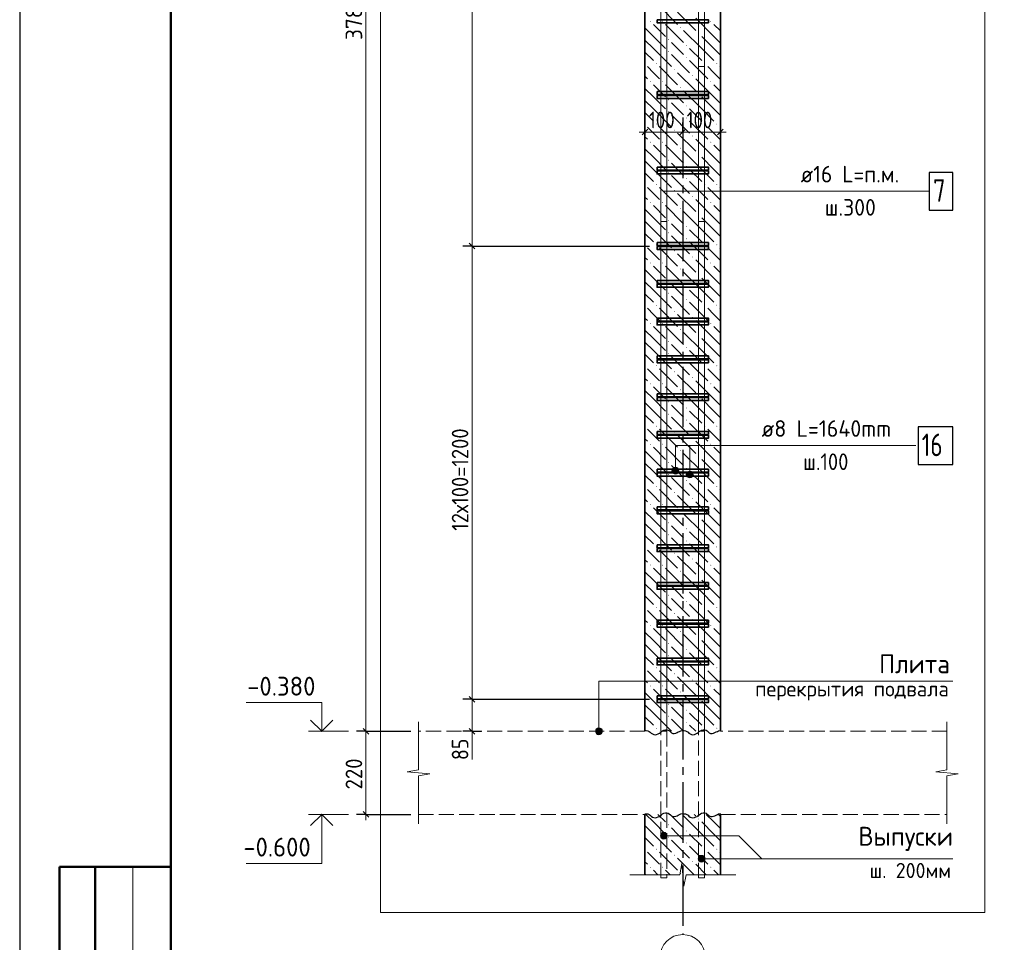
# Model space of a CAD drawing. Header units: millimetres. Extents: x 0 to 59400, y 0 to 42000.
# Tile 4 of 29: x 0 to 13039, y 14502 to 26717. Entities that reach past the tile are written whole.
import ezdxf

# ---------------------------------------------------------------- set-up
doc = ezdxf.new("R2010")
doc.units = ezdxf.units.MM
doc.linetypes.add('______2', pattern=[270, 200, -70])
doc.linetypes.add('______5', pattern=[1100, 800, -100, 100, -100])
for name, color, linetype, lineweight in [('S1 Продольная арматура', 52, 'Continuous', 25), ('Standard', 7, 'Continuous', 25), ('Выпуски арматуры Г-обр.', 52, 'Continuous', 25), ('Выпуски ДОП Г-обр.', 52, 'Continuous', 25), ('ЖБ Перекрытие нижний уровень с отделкой', 7, 'Continuous', 13), ('Позиционная метка диаметр_ шаг', 7, 'Continuous', 13), ('Позиционная метка линия выноска', 7, 'Continuous', 13), ('Примечания', 7, 'Continuous', 13), ('Размерная линия_ общее', 7, 'Continuous', 13), ('Хомут', 52, 'Continuous', 25)]:
    doc.layers.add(name, color=color, linetype=linetype, lineweight=lineweight)
for name, color, linetype, lineweight, true_color in [('ЖБ Пилон', 7, '______2', 13, 0xa0a0a0), ('ЖБ Стена верхний уровень', 7, '______2', 13, 0x656565), ('Оси', 7, '______5', 13, 0x656565)]:
    doc.layers.add(name, color=color, linetype=linetype, lineweight=lineweight, true_color=true_color)
doc.styles.add('ISOCPEUR', font='txt')

msp = doc.modelspace()

# ---------------------------------------------------------------- hatches: boundary and pattern name
at = {"layer": 'ЖБ Пилон', "linetype": 'Continuous', "lineweight": 18, "transparency": 33554687}
for points in [[(8345, 26696), (8352, 26703), (8358, 26696), (8352, 26690)], [(8505, 26696), (8512, 26703), (8518, 26696), (8512, 26690)], [(8745, 26616), (8752, 26623), (8758, 26616), (8752, 26610)], [(9145, 26696), (9152, 26703), (9158, 26696), (9152, 26690)], [(8985, 26536), (8992, 26543), (8998, 26536), (8992, 26530)], [(8585, 26456), (8592, 26463), (8598, 26456), (8592, 26450)], [(8825, 26376), (8832, 26383), (8838, 26376), (8832, 26370)], [(8585, 26296), (8592, 26303), (8598, 26296), (8592, 26290)], [(8825, 26216), (8832, 26223), (8838, 26216), (8832, 26210)], [(8425, 26136), (8432, 26143), (8438, 26136), (8432, 26130)], [(9065, 26136), (9072, 26143), (9078, 26136), (9072, 26130)], [(9225, 26136), (9232, 26143), (9238, 26136), (9232, 26130)], [(8665, 26056), (8672, 26063), (8678, 26056), (8672, 26050)], [(8905, 25976), (8912, 25983), (8918, 25976), (8912, 25970)], [(8345, 25896), (8352, 25903), (8358, 25896), (8352, 25890)], [(8505, 25896), (8512, 25903), (8518, 25896), (8512, 25890)], [(8745, 25816), (8752, 25823), (8758, 25816), (8752, 25810)], [(9145, 25896), (9152, 25903), (9158, 25896), (9152, 25890)], [(8985, 25736), (8992, 25743), (8998, 25736), (8992, 25730)], [(8585, 25656), (8592, 25663), (8598, 25656), (8592, 25650)], [(8825, 25576), (8832, 25583), (8838, 25576), (8832, 25570)], [(8585, 25496), (8592, 25503), (8598, 25496), (8592, 25490)], [(8425, 25336), (8432, 25343), (8438, 25336), (8432, 25330)], [(8825, 25416), (8832, 25423), (8838, 25416), (8832, 25410)], [(9065, 25336), (9072, 25343), (9078, 25336), (9072, 25330)], [(9225, 25336), (9232, 25343), (9238, 25336), (9232, 25330)], [(8665, 25256), (8672, 25263), (8678, 25256), (8672, 25250)], [(8905, 25176), (8912, 25183), (8918, 25176), (8912, 25170)], [(8345, 25096), (8352, 25103), (8358, 25096), (8352, 25090)], [(8505, 25096), (8512, 25103), (8518, 25096), (8512, 25090)], [(9145, 25096), (9152, 25103), (9158, 25096), (9152, 25090)], [(8745, 25016), (8752, 25023), (8758, 25016), (8752, 25010)], [(8985, 24936), (8992, 24943), (8998, 24936), (8992, 24930)], [(8585, 24856), (8592, 24863), (8598, 24856), (8592, 24850)], [(8825, 24776), (8832, 24783), (8838, 24776), (8832, 24770)], [(8585, 24696), (8592, 24703), (8598, 24696), (8592, 24690)], [(8425, 24536), (8432, 24543), (8438, 24536), (8432, 24530)], [(8825, 24616), (8832, 24623), (8838, 24616), (8832, 24610)], [(9065, 24536), (9072, 24543), (9078, 24536), (9072, 24530)], [(9225, 24536), (9232, 24543), (9238, 24536), (9232, 24530)], [(8665, 24456), (8672, 24463), (8678, 24456), (8672, 24450)], [(8345, 24296), (8352, 24303), (8358, 24296), (8352, 24290)], [(8505, 24296), (8512, 24303), (8518, 24296), (8512, 24290)], [(8905, 24376), (8912, 24383), (8918, 24376), (8912, 24370)], [(9145, 24296), (9152, 24303), (9158, 24296), (9152, 24290)], [(8745, 24216), (8752, 24223), (8758, 24216), (8752, 24210)], [(8985, 24136), (8992, 24143), (8998, 24136), (8992, 24130)], [(8585, 24056), (8592, 24063), (8598, 24056), (8592, 24050)], [(8585, 23896), (8592, 23903), (8598, 23896), (8592, 23890)], [(8825, 23976), (8832, 23983), (8838, 23976), (8832, 23970)], [(8425, 23736), (8432, 23743), (8438, 23736), (8432, 23730)], [(8825, 23816), (8832, 23823), (8838, 23816), (8832, 23810)], [(9065, 23736), (9072, 23743), (9078, 23736), (9072, 23730)], [(9225, 23736), (9232, 23743), (9238, 23736), (9232, 23730)], [(8665, 23656), (8672, 23663), (8678, 23656), (8672, 23650)], [(8345, 23496), (8352, 23503), (8358, 23496), (8352, 23490)], [(8505, 23496), (8512, 23503), (8518, 23496), (8512, 23490)], [(8905, 23576), (8912, 23583), (8918, 23576), (8912, 23570)], [(9145, 23496), (9152, 23503), (9158, 23496), (9152, 23490)], [(8745, 23416), (8752, 23423), (8758, 23416), (8752, 23410)], [(8985, 23336), (8992, 23343), (8998, 23336), (8992, 23330)], [(8585, 23256), (8592, 23263), (8598, 23256), (8592, 23250)], [(8585, 23096), (8592, 23103), (8598, 23096), (8592, 23090)], [(8825, 23176), (8832, 23183), (8838, 23176), (8832, 23170)], [(8825, 23016), (8832, 23023), (8838, 23016), (8832, 23010)], [(8425, 22936), (8432, 22943), (8438, 22936), (8432, 22930)], [(8665, 22856), (8672, 22863), (8678, 22856), (8672, 22850)], [(9065, 22936), (9072, 22943), (9078, 22936), (9072, 22930)], [(9225, 22936), (9232, 22943), (9238, 22936), (9232, 22930)], [(8345, 22696), (8352, 22703), (8358, 22696), (8352, 22690)], [(8505, 22696), (8512, 22703), (8518, 22696), (8512, 22690)], [(8905, 22776), (8912, 22783), (8918, 22776), (8912, 22770)], [(9145, 22696), (9152, 22703), (9158, 22696), (9152, 22690)], [(8745, 22616), (8752, 22623), (8758, 22616), (8752, 22610)], [(8585, 22456), (8592, 22463), (8598, 22456), (8592, 22450)], [(8985, 22536), (8992, 22543), (8998, 22536), (8992, 22530)], [(8585, 22296), (8592, 22303), (8598, 22296), (8592, 22290)], [(8825, 22376), (8832, 22383), (8838, 22376), (8832, 22370)], [(8825, 22216), (8832, 22223), (8838, 22216), (8832, 22210)], [(8425, 22136), (8432, 22143), (8438, 22136), (8432, 22130)], [(8665, 22056), (8672, 22063), (8678, 22056), (8672, 22050)], [(9065, 22136), (9072, 22143), (9078, 22136), (9072, 22130)], [(9225, 22136), (9232, 22143), (9238, 22136), (9232, 22130)], [(8905, 21976), (8912, 21983), (8918, 21976), (8912, 21970)], [(8345, 21896), (8352, 21903), (8358, 21896), (8352, 21890)], [(8505, 21896), (8512, 21903), (8518, 21896), (8512, 21890)], [(8745, 21816), (8752, 21823), (8758, 21816), (8752, 21810)], [(9145, 21896), (9152, 21903), (9158, 21896), (9152, 21890)], [(8585, 21656), (8592, 21663), (8598, 21656), (8592, 21650)], [(8985, 21736), (8992, 21743), (8998, 21736), (8992, 21730)], [(8825, 21576), (8832, 21583), (8838, 21576), (8832, 21570)], [(8585, 21496), (8592, 21503), (8598, 21496), (8592, 21490)], [(8825, 21416), (8832, 21423), (8838, 21416), (8832, 21410)], [(8425, 21336), (8432, 21343), (8438, 21336), (8432, 21330)], [(8665, 21256), (8672, 21263), (8678, 21256), (8672, 21250)], [(9065, 21336), (9072, 21343), (9078, 21336), (9072, 21330)], [(9225, 21336), (9232, 21343), (9238, 21336), (9232, 21330)], [(8905, 21176), (8912, 21183), (8918, 21176), (8912, 21170)], [(8345, 21096), (8352, 21103), (8358, 21096), (8352, 21090)], [(8505, 21096), (8512, 21103), (8518, 21096), (8512, 21090)], [(8745, 21016), (8752, 21023), (8758, 21016), (8752, 21010)], [(9145, 21096), (9152, 21103), (9158, 21096), (9152, 21090)], [(8585, 20856), (8592, 20863), (8598, 20856), (8592, 20850)], [(8985, 20936), (8992, 20943), (8998, 20936), (8992, 20930)], [(8825, 20776), (8832, 20783), (8838, 20776), (8832, 20770)], [(8585, 20696), (8592, 20703), (8598, 20696), (8592, 20690)], [(8825, 20616), (8832, 20623), (8838, 20616), (8832, 20610)], [(8425, 20536), (8432, 20543), (8438, 20536), (8432, 20530)], [(9065, 20536), (9072, 20543), (9078, 20536), (9072, 20530)], [(9225, 20536), (9232, 20543), (9238, 20536), (9232, 20530)], [(8665, 20456), (8672, 20463), (8678, 20456), (8672, 20450)], [(8905, 20376), (8912, 20383), (8918, 20376), (8912, 20370)], [(8345, 20296), (8352, 20303), (8358, 20296), (8352, 20290)], [(8505, 20296), (8512, 20303), (8518, 20296), (8512, 20290)], [(8745, 20216), (8752, 20223), (8758, 20216), (8752, 20210)], [(9145, 20296), (9152, 20303), (9158, 20296), (9152, 20290)], [(8985, 20136), (8992, 20143), (8998, 20136), (8992, 20130)], [(8585, 20056), (8592, 20063), (8598, 20056), (8592, 20050)], [(8825, 19976), (8832, 19983), (8838, 19976), (8832, 19970)], [(8585, 19896), (8592, 19903), (8598, 19896), (8592, 19890)], [(8825, 19816), (8832, 19823), (8838, 19816), (8832, 19810)], [(8425, 19736), (8432, 19743), (8438, 19736), (8432, 19730)], [(9065, 19736), (9072, 19743), (9078, 19736), (9072, 19730)], [(9225, 19736), (9232, 19743), (9238, 19736), (9232, 19730)], [(8665, 19656), (8672, 19663), (8678, 19656), (8672, 19650)], [(8905, 19576), (8912, 19583), (8918, 19576), (8912, 19570)], [(8345, 19496), (8352, 19503), (8358, 19496), (8352, 19490)], [(8505, 19496), (8512, 19503), (8518, 19496), (8512, 19490)], [(9145, 19496), (9152, 19503), (9158, 19496), (9152, 19490)], [(8745, 19416), (8752, 19423), (8758, 19416), (8752, 19410)], [(8985, 19336), (8992, 19343), (8998, 19336), (8992, 19330)], [(8585, 19256), (8592, 19263), (8598, 19256), (8592, 19250)], [(8825, 19176), (8832, 19183), (8838, 19176), (8832, 19170)], [(8585, 19096), (8592, 19103), (8598, 19096), (8592, 19090)], [(8425, 18936), (8432, 18943), (8438, 18936), (8432, 18930)], [(8825, 19016), (8832, 19023), (8838, 19016), (8832, 19010)], [(9065, 18936), (9072, 18943), (9078, 18936), (9072, 18930)], [(9225, 18936), (9232, 18943), (9238, 18936), (9232, 18930)], [(8665, 18856), (8672, 18863), (8678, 18856), (8672, 18850)], [(8905, 18776), (8912, 18783), (8918, 18776), (8912, 18770)], [(8345, 18696), (8352, 18703), (8358, 18696), (8352, 18690)], [(8505, 18696), (8512, 18703), (8518, 18696), (8512, 18690)], [(9145, 18696), (9152, 18703), (9158, 18696), (9152, 18690)], [(8745, 18616), (8752, 18623), (8758, 18616), (8752, 18610)], [(8985, 18536), (8992, 18543), (8998, 18536), (8992, 18530)], [(8585, 18456), (8592, 18463), (8598, 18456), (8592, 18450)], [(8585, 18296), (8592, 18303), (8598, 18296), (8592, 18290)], [(8825, 18376), (8832, 18383), (8838, 18376), (8832, 18370)], [(8425, 18136), (8432, 18143), (8438, 18136), (8432, 18130)], [(8825, 18216), (8832, 18223), (8838, 18216), (8832, 18210)], [(9065, 18136), (9072, 18143), (9078, 18136), (9072, 18130)], [(9225, 18136), (9232, 18143), (9238, 18136), (9232, 18130)], [(8665, 18056), (8672, 18063), (8678, 18056), (8672, 18050)], [(8345, 17896), (8352, 17903), (8358, 17896), (8352, 17890)], [(8505, 17896), (8512, 17903), (8518, 17896), (8512, 17890)], [(8905, 17976), (8912, 17983), (8918, 17976), (8912, 17970)], [(9145, 17896), (9152, 17903), (9158, 17896), (9152, 17890)], [(8745, 17816), (8752, 17823), (8758, 17816), (8752, 17810)], [(8985, 17736), (8992, 17743), (8998, 17736), (8992, 17730)], [(8585, 17656), (8592, 17663), (8598, 17656), (8592, 17650)], [(8585, 17496), (8592, 17503), (8598, 17496), (8592, 17490)], [(8825, 17576), (8832, 17583), (8838, 17576), (8832, 17570)], [(8425, 17336), (8432, 17343), (8438, 17336), (8432, 17330)], [(8825, 17416), (8832, 17423), (8838, 17416), (8832, 17410)], [(9065, 17336), (9072, 17343), (9078, 17336), (9072, 17330)], [(9225, 17336), (9232, 17343), (9238, 17336), (9232, 17330)]]:
    msp.add_hatch(color=7, dxfattribs=at).paths.add_polyline_path(points, flags=16)
at = {"layer": 'ЖБ Стена верхний уровень', "linetype": 'Continuous', "lineweight": 18, "transparency": 33554687}
for points in [[(8585, 16056), (8592, 16063), (8598, 16056), (8592, 16050)], [(8985, 16136), (8992, 16143), (8998, 16136), (8992, 16130)], [(8825, 15976), (8832, 15983), (8838, 15976), (8832, 15970)], [(8585, 15896), (8592, 15903), (8598, 15896), (8592, 15890)], [(8825, 15816), (8832, 15823), (8838, 15816), (8832, 15810)], [(8425, 15736), (8432, 15743), (8438, 15736), (8432, 15730)], [(8665, 15656), (8672, 15663), (8678, 15656), (8672, 15650)], [(9065, 15736), (9072, 15743), (9078, 15736), (9072, 15730)], [(9225, 15736), (9232, 15743), (9238, 15736), (9232, 15730)], [(8905, 15576), (8912, 15583), (8918, 15576), (8912, 15570)], [(8345, 15496), (8352, 15503), (8358, 15496), (8352, 15490)], [(8505, 15496), (8512, 15503), (8518, 15496), (8512, 15490)], [(8745, 15416), (8752, 15423), (8758, 15416), (8752, 15410)], [(9145, 15496), (9152, 15503), (9158, 15496), (9152, 15490)]]:
    msp.add_hatch(color=7, dxfattribs=at).paths.add_polyline_path(points, flags=16)
at = {"layer": 'Позиционная метка линия выноска', "linetype": 'Continuous', "lineweight": 13, "transparency": 33554687}
for points in [[(8722, 20768), (8644, 20768), (8638, 20746)], [(8722, 20768), (8638, 20746), (8728, 20746)], [(8728, 20746), (8638, 20746), (8644, 20723)], [(8705, 20785), (8660, 20785), (8644, 20768)], [(8705, 20785), (8644, 20768), (8722, 20768)], [(8728, 20746), (8644, 20723), (8722, 20723)], [(8660, 20785), (8705, 20785), (8683, 20791)], [(8895, 20735), (8850, 20735), (8834, 20718)], [(8895, 20735), (8834, 20718), (8912, 20718)], [(8850, 20735), (8895, 20735), (8873, 20741)], [(8722, 20723), (8644, 20723), (8660, 20707)], [(8722, 20723), (8660, 20707), (8705, 20707)], [(8705, 20707), (8660, 20707), (8683, 20701)], [(8912, 20718), (8834, 20718), (8828, 20696)], [(8912, 20718), (8828, 20696), (8918, 20696)], [(8918, 20696), (8828, 20696), (8834, 20673)], [(8918, 20696), (8834, 20673), (8912, 20673)], [(8912, 20673), (8834, 20673), (8850, 20657)], [(8912, 20673), (8850, 20657), (8895, 20657)], [(8895, 20657), (8850, 20657), (8873, 20651)], [(7626, 17296), (7716, 17296), (7710, 17318)], [(7626, 17296), (7710, 17318), (7632, 17318)], [(7632, 17273), (7716, 17296), (7626, 17296)], [(7632, 17318), (7710, 17318), (7694, 17335)], [(7632, 17318), (7694, 17335), (7649, 17335)], [(7632, 17273), (7710, 17273), (7716, 17296)], [(7649, 17257), (7710, 17273), (7632, 17273)], [(7649, 17335), (7694, 17335), (7671, 17341)], [(7649, 17257), (7694, 17257), (7710, 17273)], [(7694, 17257), (7649, 17257), (7671, 17251)], [(8491, 15890), (8491, 15935), (8485, 15913)], [(8491, 15935), (8507, 15874), (8507, 15952)], [(8491, 15935), (8491, 15890), (8507, 15874)], [(8507, 15952), (8530, 15868), (8530, 15958)], [(8507, 15952), (8507, 15874), (8530, 15868)], [(8530, 15958), (8530, 15868), (8552, 15874)], [(8530, 15958), (8552, 15874), (8552, 15952)], [(8552, 15952), (8552, 15874), (8569, 15890)], [(8552, 15952), (8569, 15890), (8569, 15935)], [(8569, 15935), (8569, 15890), (8575, 15913)], [(9007, 15646), (9030, 15563), (9030, 15653)], [(9030, 15653), (9030, 15563), (9052, 15569)], [(9030, 15653), (9052, 15569), (9052, 15646)], [(8991, 15585), (8991, 15630), (8985, 15608)], [(8991, 15630), (9007, 15569), (9007, 15646)], [(8991, 15630), (8991, 15585), (9007, 15569)], [(9007, 15646), (9007, 15569), (9030, 15563)], [(9052, 15646), (9052, 15569), (9069, 15585)], [(9052, 15646), (9069, 15585), (9069, 15630)], [(9069, 15630), (9069, 15585), (9075, 15608)]]:
    msp.add_hatch(color=7, dxfattribs=at).paths.add_polyline_path(points)

# ---------------------------------------------------------------- linework, layer by layer
at = {"layer": 'S1 Продольная арматура', "color": 7, "linetype": 'Continuous', "lineweight": 18, "transparency": 33554687}
for points in [[(8990, 17296), (8990, 36921), (5490, 36921), (5490, 37001), (9070, 37001), (9070, 17296), (8990, 17296)], [(8990, 17296), (8990, 36921), (5490, 36921), (5490, 37001), (9070, 37001), (9070, 17296), (8990, 17296)], [(8990, 17296), (8990, 36921), (5490, 36921), (5490, 37001), (9070, 37001), (9070, 17296), (8990, 17296)], [(8490, 17296), (8490, 37001), (12070, 37001), (12070, 36921), (8570, 36921), (8570, 17296), (8490, 17296)], [(8490, 17296), (8490, 37001), (12070, 37001), (12070, 36921), (8570, 36921), (8570, 17296), (8490, 17296)], [(8490, 17296), (8490, 37001), (12070, 37001), (12070, 36921), (8570, 36921), (8570, 17296), (8490, 17296)]]:
    msp.add_lwpolyline(points, dxfattribs=at)
at = {"layer": 'S1 Продольная арматура', "color": 7, "linetype": 'Continuous', "lineweight": 25, "transparency": 33554687}
msp.add_lwpolyline([(12046, 24196), (12356, 24196), (12356, 24696), (12046, 24696), (12046, 24196)], dxfattribs=at)
at = {"layer": 'Standard', "color": 7, "linetype": 'Continuous', "lineweight": 25, "transparency": 33554687}
for p, q in [((2000, 41500), (2000, 1058)), ((8242, 25192), (8317, 25267)), ((8742, 25192), (8817, 25267)), ((9242, 25192), (9317, 25267))]:
    msp.add_line(p, q, dxfattribs=at)
at = {"layer": 'Standard', "color": 251, "linetype": 'Continuous', "lineweight": -3, "true_color": 0x656565, "transparency": 33554687}
for p, q in [((8280, 25230), (8280, 25355)), ((8780, 25230), (8780, 25355)), ((9280, 25230), (9280, 25355)), ((8280, 25230), (8280, 25105)), ((8280, 25230), (8280, 25230)), ((8780, 25230), (8780, 25105)), ((8780, 25230), (8780, 25230)), ((9280, 25230), (9280, 25105)), ((9280, 25230), (9280, 25230))]:
    msp.add_line(p, q, dxfattribs=at)
at = {"layer": 'Standard', "color": 7, "linetype": 'Continuous', "lineweight": 13, "transparency": 33554687}
for p, q in [((8280, 25230), (8205, 25230)), ((8280, 25230), (8780, 25230)), ((8780, 25230), (9280, 25230)), ((9280, 25230), (9355, 25230)), ((4356, 17296), (3826, 17296)), ((4356, 16196), (3826, 16196)), ((1500, 15500), (1500, 9000))]:
    msp.add_line(p, q, dxfattribs=at)
at = {"layer": 'Standard', "color": 7, "linetype": 'Continuous', "lineweight": 50, "transparency": 33554687}
for p, q in [((6, 15500), (0, 15500)), ((2000, 15500), (527, 15500)), ((527, 15500), (527, 9000)), ((527, 15500), (527, 9000)), ((1000, 15500), (1000, 9000))]:
    msp.add_line(p, q, dxfattribs=at)
at = {"layer": 'Standard', "color": 7, "linetype": 'Continuous', "lineweight": 25, "transparency": 33554687}
msp.add_lwpolyline([(0, 0), (59400, 0), (59400, 42000), (0, 42000), (0, 0)], close=True, dxfattribs=at)
at = {"layer": 'Standard', "color": 7, "linetype": 'Continuous', "lineweight": 50, "transparency": 33554687}
msp.add_lwpolyline([(2000, 41500), (58900, 41500), (58900, 500), (2000, 500), (2000, 41500)], close=True, dxfattribs=at)
at = {"layer": 'Standard', "color": 7, "linetype": 'Continuous', "lineweight": 13, "transparency": 33554687}
for points in [[(58900, 41500), (2000, 41500), (2000, 13416), (58900, 13416), (58900, 41500)], [(2000, 41500), (2000, 500), (58900, 500), (58900, 41500), (2000, 41500)], [(4000, 17296), (4000, 17676), (3000, 17676)], [(4000, 16196), (4000, 15546), (3000, 15546)]]:
    msp.add_lwpolyline(points, dxfattribs=at)
at = {"layer": 'Standard', "color": 254, "linetype": 'Continuous', "lineweight": 13, "true_color": 0xc4c4ff, "transparency": 33554687}
msp.add_lwpolyline([(4780, 14896), (12780, 14896), (12780, 39832), (4780, 39832), (4780, 14896)], dxfattribs=at)
at = {"layer": 'Standard', "color": 7, "linetype": 'Continuous', "lineweight": 35, "transparency": 33554687}
for points in [[(4148, 17444), (4000, 17296), (3852, 17444)], [(4148, 16047), (4000, 16196), (3852, 16047)]]:
    msp.add_lwpolyline(points, dxfattribs=at)
at = {"layer": 'Выпуски арматуры Г-обр.', "color": 251, "linetype": '______2', "lineweight": 13, "true_color": 0x656565, "transparency": 33554687}
for points in [[(8490, 15356), (8490, 24046), (8570, 24046), (8570, 15356), (8490, 15356)], [(8490, 15356), (8490, 24046), (8570, 24046), (8570, 15356), (8490, 15356)], [(8490, 15356), (8490, 24046), (8570, 24046), (8570, 15356), (8490, 15356)], [(8990, 15356), (8990, 24046), (9070, 24046), (9070, 15356), (8990, 15356)], [(8990, 15356), (8990, 24046), (9070, 24046), (9070, 15356), (8990, 15356)], [(8990, 15356), (8990, 24046), (9070, 24046), (9070, 15356), (8990, 15356)]]:
    msp.add_lwpolyline(points, dxfattribs=at)
at = {"layer": 'Выпуски ДОП Г-обр.', "color": 251, "linetype": '______2', "lineweight": 13, "true_color": 0x656565, "transparency": 33554687}
msp.add_lwpolyline([(9070, 26096), (9070, 15356), (8990, 15356), (8990, 26096), (9070, 26096)], dxfattribs=at)
at = {"layer": 'ЖБ Перекрытие нижний уровень с отделкой', "color": 7, "linetype": '______2', "lineweight": 18, "transparency": 33554687}
for p, q in [((8280, 17296), (5280, 17296)), ((12280, 17296), (9280, 17296)), ((5280, 16196), (8280, 16196)), ((9280, 16196), (12280, 16196))]:
    msp.add_line(p, q, dxfattribs=at)
at = {"layer": 'ЖБ Пилон', "color": 7, "linetype": 'Continuous', "lineweight": 35, "transparency": 33554687}
for p, q in [((8280, 36196), (8280, 17296)), ((9280, 17296), (9280, 36196))]:
    msp.add_line(p, q, dxfattribs=at)
at = {"layer": 'ЖБ Пилон', "color": 9, "linetype": 'Continuous', "lineweight": 18, "true_color": 0xc7c7c7, "transparency": 33554687}
for p, q in [((8472, 26896), (8712, 26656)), ((8712, 26816), (8952, 26576)), ((9192, 26496), (8952, 26736)), ((8392, 26496), (8280, 26608)), ((8392, 26656), (8552, 26496)), ((8552, 26656), (8792, 26416)), ((9192, 26656), (9280, 26568)), ((8392, 26496), (8552, 26336)), ((9032, 26336), (8792, 26576)), ((9032, 26496), (9192, 26336)), ((9192, 26496), (9280, 26408)), ((8280, 26448), (8392, 26336)), ((8712, 26336), (8632, 26416)), ((8280, 26288), (8392, 26176)), ((8392, 26336), (8632, 26096)), ((8632, 26256), (8872, 26016)), ((8792, 26256), (8712, 26336)), ((8872, 26336), (9032, 26176)), ((9032, 26336), (9192, 26176)), ((9192, 26336), (9280, 26248)), ((8392, 26016), (8312, 26096)), ((8472, 26096), (8712, 25856)), ((8872, 26176), (9112, 25936)), ((9192, 26016), (9112, 26096)), ((9272, 26096), (9280, 26088)), ((8280, 25968), (8312, 25936)), ((8472, 25936), (8392, 26016)), ((8712, 26016), (8952, 25776)), ((9272, 25936), (9192, 26016)), ((8392, 25856), (8552, 25696)), ((8552, 25856), (8792, 25616)), ((9192, 25696), (8952, 25936)), ((9192, 25856), (9280, 25768)), ((8392, 25696), (8280, 25808)), ((8392, 25696), (8552, 25536)), ((9032, 25536), (8792, 25776)), ((9032, 25696), (9192, 25536)), ((9192, 25696), (9280, 25608)), ((8280, 25648), (8392, 25536)), ((8712, 25536), (8632, 25616)), ((8280, 25488), (8392, 25376)), ((8392, 25536), (8632, 25296)), ((8632, 25456), (8872, 25216)), ((8792, 25456), (8712, 25536)), ((8872, 25536), (9032, 25376)), ((9032, 25536), (9192, 25376)), ((9192, 25536), (9280, 25448)), ((8392, 25216), (8312, 25296)), ((8472, 25296), (8712, 25056)), ((8872, 25376), (9112, 25136)), ((9192, 25216), (9112, 25296)), ((9272, 25296), (9280, 25288)), ((8280, 25168), (8312, 25136)), ((8472, 25136), (8392, 25216)), ((8712, 25216), (8952, 24976)), ((9272, 25136), (9192, 25216)), ((8392, 25056), (8552, 24896)), ((8552, 25056), (8792, 24816)), ((9192, 24896), (8952, 25136)), ((9192, 25056), (9280, 24968)), ((8392, 24896), (8280, 25008)), ((9032, 24736), (8792, 24976)), ((8280, 24848), (8392, 24736)), ((8392, 24896), (8552, 24736)), ((8712, 24736), (8632, 24816)), ((9032, 24896), (9192, 24736)), ((9192, 24896), (9280, 24808)), ((8280, 24688), (8392, 24576)), ((8392, 24736), (8632, 24496)), ((8632, 24656), (8872, 24416)), ((8792, 24656), (8712, 24736)), ((8872, 24736), (9032, 24576)), ((9032, 24736), (9192, 24576)), ((9192, 24736), (9280, 24648)), ((8872, 24576), (9112, 24336)), ((8392, 24416), (8312, 24496)), ((8472, 24336), (8392, 24416)), ((8472, 24496), (8712, 24256)), ((8712, 24416), (8952, 24176)), ((9192, 24416), (9112, 24496)), ((9272, 24336), (9192, 24416)), ((9272, 24496), (9280, 24488)), ((8280, 24368), (8312, 24336)), ((8392, 24256), (8552, 24096)), ((8552, 24256), (8792, 24016)), ((9192, 24096), (8952, 24336)), ((9192, 24256), (9280, 24168)), ((8392, 24096), (8280, 24208)), ((9032, 23936), (8792, 24176)), ((8280, 24048), (8392, 23936)), ((8392, 24096), (8552, 23936)), ((8712, 23936), (8632, 24016)), ((9032, 24096), (9192, 23936)), ((9192, 24096), (9280, 24008)), ((8280, 23888), (8392, 23776)), ((8392, 23936), (8632, 23696)), ((8792, 23856), (8712, 23936)), ((8872, 23936), (9032, 23776)), ((9032, 23936), (9192, 23776)), ((9192, 23936), (9280, 23848)), ((8632, 23856), (8872, 23616)), ((8872, 23776), (9112, 23536)), ((8392, 23616), (8312, 23696)), ((8472, 23536), (8392, 23616)), ((8472, 23696), (8712, 23456)), ((8712, 23616), (8952, 23376)), ((9192, 23616), (9112, 23696)), ((9272, 23536), (9192, 23616)), ((9272, 23696), (9280, 23688)), ((8280, 23568), (8312, 23536)), ((9192, 23296), (8952, 23536)), ((8392, 23296), (8280, 23408)), ((8392, 23456), (8552, 23296)), ((8552, 23456), (8792, 23216)), ((9032, 23136), (8792, 23376)), ((9192, 23456), (9280, 23368)), ((8280, 23248), (8392, 23136)), ((8392, 23296), (8552, 23136)), ((8712, 23136), (8632, 23216)), ((9032, 23296), (9192, 23136)), ((9192, 23296), (9280, 23208)), ((8280, 23088), (8392, 22976)), ((8392, 23136), (8632, 22896)), ((8792, 23056), (8712, 23136)), ((8872, 23136), (9032, 22976)), ((9032, 23136), (9192, 22976)), ((9192, 23136), (9280, 23048)), ((8632, 23056), (8872, 22816)), ((8872, 22976), (9112, 22736)), ((8392, 22816), (8312, 22896)), ((8472, 22896), (8712, 22656)), ((9192, 22816), (9112, 22896)), ((9272, 22896), (9280, 22888)), ((8280, 22768), (8312, 22736)), ((8472, 22736), (8392, 22816)), ((8712, 22816), (8952, 22576)), ((9192, 22496), (8952, 22736)), ((9272, 22736), (9192, 22816)), ((8392, 22496), (8280, 22608)), ((8392, 22656), (8552, 22496)), ((8552, 22656), (8792, 22416)), ((9032, 22336), (8792, 22576)), ((9192, 22656), (9280, 22568)), ((8280, 22448), (8392, 22336)), ((8392, 22496), (8552, 22336)), ((9032, 22496), (9192, 22336)), ((9192, 22496), (9280, 22408)), ((8392, 22336), (8632, 22096)), ((8712, 22336), (8632, 22416)), ((8792, 22256), (8712, 22336)), ((8872, 22336), (9032, 22176)), ((9032, 22336), (9192, 22176)), ((9192, 22336), (9280, 22248)), ((8280, 22288), (8392, 22176)), ((8632, 22256), (8872, 22016)), ((8872, 22176), (9112, 21936)), ((8392, 22016), (8312, 22096)), ((8472, 22096), (8712, 21856)), ((9192, 22016), (9112, 22096)), ((9272, 22096), (9280, 22088)), ((8280, 21968), (8312, 21936)), ((8472, 21936), (8392, 22016)), ((8712, 22016), (8952, 21776)), ((9192, 21696), (8952, 21936)), ((9272, 21936), (9192, 22016)), ((8392, 21696), (8280, 21808)), ((8392, 21856), (8552, 21696)), ((8552, 21856), (8792, 21616)), ((9032, 21536), (8792, 21776)), ((9192, 21856), (9280, 21768)), ((8280, 21648), (8392, 21536)), ((8392, 21696), (8552, 21536)), ((9032, 21696), (9192, 21536)), ((9192, 21696), (9280, 21608)), ((8392, 21536), (8632, 21296)), ((8712, 21536), (8632, 21616)), ((8792, 21456), (8712, 21536)), ((8872, 21536), (9032, 21376)), ((9032, 21536), (9192, 21376)), ((9192, 21536), (9280, 21448)), ((8280, 21488), (8392, 21376)), ((8632, 21456), (8872, 21216)), ((8392, 21216), (8312, 21296)), ((8472, 21296), (8712, 21056)), ((8872, 21376), (9112, 21136)), ((9192, 21216), (9112, 21296)), ((9272, 21296), (9280, 21288)), ((8280, 21168), (8312, 21136)), ((8472, 21136), (8392, 21216)), ((8712, 21216), (8952, 20976)), ((9192, 20896), (8952, 21136)), ((9272, 21136), (9192, 21216)), ((8392, 20896), (8280, 21008)), ((8392, 21056), (8552, 20896)), ((8552, 21056), (8792, 20816)), ((9192, 21056), (9280, 20968)), ((8392, 20896), (8552, 20736)), ((9032, 20736), (8792, 20976)), ((9032, 20896), (9192, 20736)), ((9192, 20896), (9280, 20808)), ((8280, 20848), (8392, 20736)), ((8392, 20736), (8632, 20496)), ((8712, 20736), (8632, 20816)), ((8792, 20656), (8712, 20736)), ((8872, 20736), (9032, 20576)), ((9032, 20736), (9192, 20576)), ((9192, 20736), (9280, 20648)), ((8280, 20688), (8392, 20576)), ((8632, 20656), (8872, 20416)), ((8392, 20416), (8312, 20496)), ((8472, 20496), (8712, 20256)), ((8872, 20576), (9112, 20336)), ((9192, 20416), (9112, 20496)), ((9272, 20496), (9280, 20488)), ((8280, 20368), (8312, 20336)), ((8472, 20336), (8392, 20416)), ((8712, 20416), (8952, 20176)), ((9272, 20336), (9192, 20416)), ((8392, 20256), (8552, 20096)), ((8552, 20256), (8792, 20016)), ((9192, 20096), (8952, 20336)), ((9192, 20256), (9280, 20168)), ((8392, 20096), (8280, 20208)), ((8392, 20096), (8552, 19936)), ((9032, 19936), (8792, 20176)), ((9032, 20096), (9192, 19936)), ((9192, 20096), (9280, 20008)), ((8280, 20048), (8392, 19936)), ((8712, 19936), (8632, 20016)), ((8280, 19888), (8392, 19776)), ((8392, 19936), (8632, 19696)), ((8632, 19856), (8872, 19616)), ((8792, 19856), (8712, 19936)), ((8872, 19936), (9032, 19776)), ((9032, 19936), (9192, 19776)), ((9192, 19936), (9280, 19848)), ((8392, 19616), (8312, 19696)), ((8472, 19696), (8712, 19456)), ((8872, 19776), (9112, 19536)), ((9192, 19616), (9112, 19696)), ((9272, 19696), (9280, 19688)), ((8280, 19568), (8312, 19536)), ((8472, 19536), (8392, 19616)), ((8712, 19616), (8952, 19376)), ((9272, 19536), (9192, 19616)), ((8392, 19456), (8552, 19296)), ((8552, 19456), (8792, 19216)), ((9192, 19296), (8952, 19536)), ((9192, 19456), (9280, 19368)), ((8392, 19296), (8280, 19408)), ((9032, 19136), (8792, 19376)), ((8280, 19248), (8392, 19136)), ((8392, 19296), (8552, 19136)), ((8712, 19136), (8632, 19216)), ((9032, 19296), (9192, 19136)), ((9192, 19296), (9280, 19208)), ((8280, 19088), (8392, 18976)), ((8392, 19136), (8632, 18896)), ((8632, 19056), (8872, 18816)), ((8792, 19056), (8712, 19136)), ((8872, 19136), (9032, 18976)), ((9032, 19136), (9192, 18976)), ((9192, 19136), (9280, 19048)), ((8872, 18976), (9112, 18736)), ((8392, 18816), (8312, 18896)), ((8472, 18736), (8392, 18816)), ((8472, 18896), (8712, 18656)), ((8712, 18816), (8952, 18576)), ((9192, 18816), (9112, 18896)), ((9272, 18736), (9192, 18816)), ((9272, 18896), (9280, 18888)), ((8280, 18768), (8312, 18736)), ((8392, 18656), (8552, 18496)), ((8552, 18656), (8792, 18416)), ((9192, 18496), (8952, 18736)), ((9192, 18656), (9280, 18568)), ((8392, 18496), (8280, 18608)), ((9032, 18336), (8792, 18576)), ((8280, 18448), (8392, 18336)), ((8392, 18496), (8552, 18336)), ((8712, 18336), (8632, 18416)), ((9032, 18496), (9192, 18336)), ((9192, 18496), (9280, 18408)), ((8280, 18288), (8392, 18176)), ((8392, 18336), (8632, 18096)), ((8632, 18256), (8872, 18016)), ((8792, 18256), (8712, 18336)), ((8872, 18336), (9032, 18176)), ((9032, 18336), (9192, 18176)), ((9192, 18336), (9280, 18248)), ((8872, 18176), (9112, 17936)), ((8392, 18016), (8312, 18096)), ((8472, 17936), (8392, 18016)), ((8472, 18096), (8712, 17856)), ((8712, 18016), (8952, 17776)), ((9192, 18016), (9112, 18096)), ((9272, 17936), (9192, 18016)), ((9272, 18096), (9280, 18088)), ((8280, 17968), (8312, 17936)), ((9192, 17696), (8952, 17936)), ((8392, 17696), (8280, 17808)), ((8392, 17856), (8552, 17696)), ((8552, 17856), (8792, 17616)), ((9032, 17536), (8792, 17776)), ((9192, 17856), (9280, 17768)), ((8280, 17648), (8392, 17536)), ((8392, 17696), (8552, 17536)), ((8712, 17536), (8632, 17616)), ((9032, 17696), (9192, 17536)), ((9192, 17696), (9280, 17608)), ((8280, 17488), (8392, 17376)), ((8392, 17536), (8632, 17296)), ((8792, 17456), (8712, 17536)), ((8872, 17536), (9032, 17376)), ((9032, 17536), (9192, 17376)), ((9192, 17536), (9280, 17448)), ((8632, 17456), (8792, 17296)), ((8872, 17376), (8952, 17296)), ((8312, 17296), (8312, 17296)), ((8472, 17296), (8472, 17296)), ((9112, 17296), (9112, 17296)), ((9272, 17296), (9272, 17296))]:
    msp.add_line(p, q, dxfattribs=at)
at = {"layer": 'ЖБ Стена верхний уровень', "color": 7, "linetype": 'Continuous', "lineweight": 35, "transparency": 33554687}
for p, q in [((8280, 16196), (8280, 15396)), ((9280, 15396), (9280, 16196))]:
    msp.add_line(p, q, dxfattribs=at)
at = {"layer": 'ЖБ Стена верхний уровень', "color": 9, "linetype": 'Continuous', "lineweight": 18, "true_color": 0xc7c7c7, "transparency": 33554687}
for p, q in [((8392, 16096), (8292, 16196)), ((8452, 16196), (8552, 16096)), ((8612, 16196), (8792, 16016)), ((9032, 15936), (8792, 16176)), ((8932, 16196), (8952, 16176)), ((9192, 16096), (9092, 16196)), ((9252, 16196), (9280, 16168)), ((8280, 16048), (8392, 15936)), ((8392, 16096), (8552, 15936)), ((9032, 16096), (9192, 15936)), ((9192, 16096), (9280, 16008)), ((8392, 15936), (8632, 15696)), ((8712, 15936), (8632, 16016)), ((8792, 15856), (8712, 15936)), ((8872, 15936), (9032, 15776)), ((9032, 15936), (9192, 15776)), ((9192, 15936), (9280, 15848)), ((8280, 15888), (8392, 15776)), ((8632, 15856), (8872, 15616)), ((8392, 15616), (8312, 15696)), ((8472, 15696), (8712, 15456)), ((8872, 15776), (9112, 15536)), ((9192, 15616), (9112, 15696)), ((9272, 15696), (9280, 15688)), ((8280, 15568), (8312, 15536)), ((8472, 15536), (8392, 15616)), ((8712, 15616), (8932, 15396)), ((9092, 15396), (8952, 15536)), ((9272, 15536), (9192, 15616)), ((8292, 15396), (8280, 15408)), ((8392, 15456), (8452, 15396)), ((8552, 15456), (8612, 15396)), ((9192, 15456), (9252, 15396))]:
    msp.add_line(p, q, dxfattribs=at)
at = {"layer": 'Оси', "color": 8, "linetype": '______5', "lineweight": -3, "transparency": 33554687}
msp.add_line((8780, 25421), (8780, 14605), dxfattribs=at)
at = {"layer": 'Оси', "color": 7, "linetype": 'Continuous', "lineweight": 13, "transparency": 33554687}
msp.add_circle((8780, 14305), 300, dxfattribs=at)
at = {"layer": 'Позиционная метка линия выноска', "color": 7, "linetype": 'Continuous', "lineweight": 13, "transparency": 33554687}
for p, q in [((12046, 24446), (8530, 24446)), ((8638, 20746), (8638, 20746)), ((8683, 20791), (8683, 20791)), ((8728, 20746), (8728, 20746)), ((8873, 20741), (8873, 20741)), ((8683, 20701), (8683, 20701)), ((8828, 20696), (8828, 20696)), ((8873, 20651), (8873, 20651)), ((8918, 20696), (8918, 20696)), ((7626, 17296), (7626, 17296)), ((7671, 17341), (7671, 17341)), ((7671, 17251), (7671, 17251)), ((7716, 17296), (7716, 17296)), ((8485, 15913), (8485, 15913)), ((8530, 15958), (8530, 15958)), ((8575, 15913), (8575, 15913)), ((8530, 15868), (8530, 15868)), ((9030, 15653), (9030, 15653)), ((8985, 15608), (8985, 15608)), ((9030, 15563), (9030, 15563)), ((9075, 15608), (9075, 15608))]:
    msp.add_line(p, q, dxfattribs=at)
for points in [[(11701, 21078), (8683, 21078), (8683, 20746)], [(11866, 21078), (8873, 21078), (8873, 20696)], [(7671, 17296), (7671, 17959), (12356, 17959)], [(8530, 15913), (9524, 15913), (9830, 15608)], [(9030, 15608), (9571, 15608), (12356, 15608)]]:
    msp.add_lwpolyline(points, dxfattribs=at)
for centre in [(8683, 20746), (8873, 20696), (7671, 17296), (8530, 15913), (9030, 15608)]:
    msp.add_circle(centre, 45, dxfattribs=at)
at = {"layer": 'Примечания', "color": 7, "linetype": 'Continuous', "lineweight": 13, "transparency": 33554687}
for p, q in [((5280, 17421), (5280, 16786)), ((12280, 17421), (12280, 16786)), ((5992, 17296), (5992, 16921)), ((5280, 16786), (5130, 16759)), ((5130, 16759), (5430, 16732)), ((5430, 16732), (5280, 16705)), ((5280, 16705), (5280, 16071)), ((12280, 16786), (12130, 16759)), ((12130, 16759), (12430, 16732)), ((12430, 16732), (12280, 16705)), ((12280, 16705), (12280, 16071)), ((5280, 16071), (5280, 16071)), ((12280, 16071), (12280, 16071)), ((8740, 15396), (8768, 15546)), ((8768, 15546), (8796, 15246)), ((8082, 15396), (8740, 15396)), ((8796, 15246), (8824, 15396)), ((8824, 15396), (9482, 15396)), ((9482, 15396), (9482, 15396))]:
    msp.add_line(p, q, dxfattribs=at)
at = {"layer": 'Примечания', "color": 7, "linetype": 'Continuous', "lineweight": 25, "transparency": 33554687}
for p, q in [((9280, 17305), (9280, 17305)), ((9280, 16205), (9280, 16205))]:
    msp.add_line(p, q, dxfattribs=at)
for points in [[(8280, 17305), (8298, 17305), (8318, 17302), (8336, 17295), (8351, 17284), (8363, 17271), (8378, 17261), (8396, 17254), (8416, 17250), (8435, 17254), (8453, 17262), (8471, 17270), (8486, 17280), (8500, 17292), (8514, 17303), (8531, 17312), (8550, 17317), (8570, 17316), (8589, 17311), (8604, 17300), (8617, 17288), (8631, 17276), (8648, 17268), (8668, 17266), (8687, 17271), (8705, 17278), (8722, 17287), (8739, 17295), (8756, 17303), (8776, 17307), (8780, 17307)], [(8780, 17305), (8798, 17305), (8818, 17302), (8836, 17295), (8851, 17284), (8863, 17271), (8878, 17261), (8896, 17254), (8916, 17250), (8935, 17254), (8953, 17262), (8971, 17270), (8986, 17280), (9000, 17292), (9014, 17303), (9031, 17312), (9050, 17317), (9070, 17316), (9089, 17311), (9104, 17300), (9117, 17288), (9131, 17276), (9148, 17268), (9168, 17266), (9187, 17271), (9205, 17278), (9222, 17287), (9239, 17295), (9256, 17303), (9276, 17307), (9280, 17307)], [(8280, 16205), (8298, 16205), (8318, 16202), (8336, 16195), (8351, 16184), (8363, 16171), (8378, 16161), (8396, 16154), (8416, 16150), (8435, 16154), (8453, 16162), (8471, 16170), (8486, 16180), (8500, 16192), (8514, 16203), (8531, 16212), (8550, 16217), (8570, 16216), (8589, 16211), (8604, 16200), (8617, 16188), (8631, 16176), (8648, 16168), (8668, 16166), (8687, 16171), (8705, 16178), (8722, 16187), (8739, 16195), (8756, 16203), (8776, 16207), (8780, 16207)], [(8780, 16205), (8798, 16205), (8818, 16202), (8836, 16195), (8851, 16184), (8863, 16171), (8878, 16161), (8896, 16154), (8916, 16150), (8935, 16154), (8953, 16162), (8971, 16170), (8986, 16180), (9000, 16192), (9014, 16203), (9031, 16212), (9050, 16217), (9070, 16216), (9089, 16211), (9104, 16200), (9117, 16188), (9131, 16176), (9148, 16168), (9168, 16166), (9187, 16171), (9205, 16178), (9222, 16187), (9239, 16195), (9256, 16203), (9276, 16207), (9280, 16207)]]:
    msp.add_lwpolyline(points, dxfattribs=at)
at = {"layer": 'Размерная линия_ общее', "color": 7, "linetype": 'Continuous', "lineweight": 13, "transparency": 33554687}
for p, q in [((4586, 36196), (4586, 17296)), ((5992, 23721), (5992, 33721)), ((5992, 17296), (5992, 17721)), ((4586, 17296), (4586, 16196)), ((5992, 17296), (5992, 17221)), ((4586, 16196), (4586, 16121))]:
    msp.add_line(p, q, dxfattribs=at)
at = {"layer": 'Размерная линия_ общее', "color": 7, "linetype": 'Continuous', "lineweight": 25, "transparency": 33554687}
for p, q in [((6029, 23683), (5954, 23758)), ((6029, 17683), (5954, 17758)), ((4549, 17333), (4624, 17258)), ((6029, 17258), (5954, 17333)), ((4549, 16233), (4624, 16158))]:
    msp.add_line(p, q, dxfattribs=at)
at = {"layer": 'Размерная линия_ общее', "color": 253, "linetype": 'Continuous', "lineweight": -3, "true_color": 0xa0a0a0, "transparency": 33554687}
for p, q in [((5992, 23721), (5867, 23721)), ((5992, 23721), (6117, 23721)), ((5992, 17721), (5867, 17721)), ((5992, 17721), (6117, 17721)), ((4586, 17296), (4461, 17296)), ((4586, 17296), (4711, 17296)), ((4586, 17296), (5180, 17296)), ((5992, 17296), (5867, 17296)), ((5992, 17296), (6117, 17296)), ((5992, 17296), (5992, 17296)), ((4586, 16196), (4461, 16196)), ((4586, 16196), (4711, 16196)), ((4586, 16196), (5180, 16196))]:
    msp.add_line(p, q, dxfattribs=at)
for points in [[(5992, 23721), (6122, 23721), (6122, 23721), (8340, 23721)], [(5992, 17721), (5993, 17721), (5993, 17721), (7778, 17721), (7778, 17721), (8340, 17721)]]:
    msp.add_lwpolyline(points, dxfattribs=at)
at = {"layer": 'Размерная линия_ общее', "color": 7, "linetype": 'Continuous', "lineweight": 13, "transparency": 33554687}
msp.add_lwpolyline([(5992, 17721), (5992, 18624), (5992, 18624), (5992, 23721)], dxfattribs=at)
at = {"layer": 'Хомут', "color": 7, "linetype": 'Continuous', "lineweight": 35, "transparency": 33554687}
for points in [[(8440, 26716), (9120, 26716), (9120, 26676), (8440, 26676), (8440, 26716)], [(8440, 25766), (9120, 25766), (9120, 25726), (8440, 25726), (8440, 25766)], [(8440, 25716), (9120, 25716), (9120, 25676), (8440, 25676), (8440, 25716)], [(8440, 24766), (9120, 24766), (9120, 24726), (8440, 24726), (8440, 24766)], [(8440, 24716), (9120, 24716), (9120, 24676), (8440, 24676), (8440, 24716)], [(8440, 23766), (9120, 23766), (9120, 23726), (8440, 23726), (8440, 23766)], [(8440, 23716), (9120, 23716), (9120, 23676), (8440, 23676), (8440, 23716)], [(8440, 23266), (9120, 23266), (9120, 23226), (8440, 23226), (8440, 23266)], [(8440, 23216), (9120, 23216), (9120, 23176), (8440, 23176), (8440, 23216)], [(8440, 22766), (9120, 22766), (9120, 22726), (8440, 22726), (8440, 22766)], [(8440, 22716), (9120, 22716), (9120, 22676), (8440, 22676), (8440, 22716)], [(8440, 22266), (9120, 22266), (9120, 22226), (8440, 22226), (8440, 22266)], [(8440, 22216), (9120, 22216), (9120, 22176), (8440, 22176), (8440, 22216)], [(8440, 21766), (9120, 21766), (9120, 21726), (8440, 21726), (8440, 21766)], [(8440, 21716), (9120, 21716), (9120, 21676), (8440, 21676), (8440, 21716)], [(8440, 21266), (9120, 21266), (9120, 21226), (8440, 21226), (8440, 21266)], [(8440, 21216), (9120, 21216), (9120, 21176), (8440, 21176), (8440, 21216)], [(8440, 20766), (9120, 20766), (9120, 20726), (8440, 20726), (8440, 20766)], [(8440, 20716), (9120, 20716), (9120, 20676), (8440, 20676), (8440, 20716)], [(8440, 20266), (9120, 20266), (9120, 20226), (8440, 20226), (8440, 20266)], [(8440, 20216), (9120, 20216), (9120, 20176), (8440, 20176), (8440, 20216)], [(8440, 19766), (9120, 19766), (9120, 19726), (8440, 19726), (8440, 19766)], [(8440, 19716), (9120, 19716), (9120, 19676), (8440, 19676), (8440, 19716)], [(8440, 19266), (9120, 19266), (9120, 19226), (8440, 19226), (8440, 19266)], [(8440, 19216), (9120, 19216), (9120, 19176), (8440, 19176), (8440, 19216)], [(8440, 18766), (9120, 18766), (9120, 18726), (8440, 18726), (8440, 18766)], [(8440, 18716), (9120, 18716), (9120, 18676), (8440, 18676), (8440, 18716)], [(8440, 18266), (9120, 18266), (9120, 18226), (8440, 18226), (8440, 18266)], [(8440, 18216), (9120, 18216), (9120, 18176), (8440, 18176), (8440, 18216)], [(8440, 17766), (9120, 17766), (9120, 17726), (8440, 17726), (8440, 17766)], [(8440, 17716), (9120, 17716), (9120, 17676), (8440, 17676), (8440, 17716)]]:
    msp.add_lwpolyline(points, dxfattribs=at)
at = {"layer": 'Хомут', "color": 7, "linetype": 'Continuous', "lineweight": 25, "transparency": 33554687}
msp.add_lwpolyline([(11896, 20828), (12356, 20828), (12356, 21328), (11896, 21328), (11896, 20828)], dxfattribs=at)

# ---------------------------------------------------------------- texts
at = {"layer": 'S1 Продольная арматура', "color": 7, "linetype": 'Continuous', "lineweight": 13, "transparency": 33554687, "attachment_point": 7, "style": 'ISOCPEUR'}
for s, insert, char_height, width in [('\\W0.94;ø16 L=п.м. ', (10343, 24563), 220, 1599.15), ('\\W0.78;7', (12096, 24306), 300, 326.41), ('\\W0.95;ш.300 ', (10662, 24123), 220, 962.14)]:
    msp.add_mtext(s, dxfattribs=dict(at, insert=insert, char_height=char_height, width=width))
at = {"layer": 'Standard', "color": 7, "linetype": 'Continuous', "lineweight": 25, "transparency": 33554687, "attachment_point": 7, "style": 'ISOCPEUR'}
for s, insert, char_height, width in [('\\W0.83;100', (8332, 25280), 220, 508.57), ('\\W0.83;100', (8832, 25280), 220, 508.57), ('\\W0.95;-0.380', (3013, 17768), 250, 1067.86), ('\\W0.95;-0.600', (2962, 15638), 250, 1067.86)]:
    msp.add_mtext(s, dxfattribs=dict(at, insert=insert, char_height=char_height, width=width))
at = {"layer": 'Позиционная метка диаметр_ шаг', "color": 7, "linetype": 'Continuous', "lineweight": 25, "transparency": 33554687, "attachment_point": 7, "style": 'ISOCPEUR'}
for s, insert, char_height, width in [('\\W0.95;Плита', (11381, 18064), 250, 1093.33), ('\\W0.98;перекрытия подвала', (9739, 17704), 200, 2696.76), ('\\W0.96;Выпуски', (11106, 15713), 250, 1369.43), ('\\W0.96;ш. 200мм', (11256, 15353), 200, 1195.88)]:
    msp.add_mtext(s, dxfattribs=dict(at, insert=insert, char_height=char_height, width=width))
at = {"layer": 'Размерная линия_ общее', "color": 7, "linetype": 'Continuous', "lineweight": 25, "transparency": 33554687, "char_height": 220, "attachment_point": 7, "rotation": 90, "style": 'ISOCPEUR'}
for s, insert, width in [('\\W0.93;3780', (4536, 26449), 718.09), ('\\W0.90;12х100=1200', (5942, 19951), 1659.82), ('\\W0.87;85', (5942, 16915), 403.94), ('\\W0.91;220', (4536, 16526), 561.98)]:
    msp.add_mtext(s, dxfattribs=dict(at, insert=insert, width=width))
at = {"layer": 'Хомут', "color": 7, "linetype": 'Continuous', "lineweight": 13, "transparency": 33554687, "attachment_point": 7, "style": 'ISOCPEUR'}
for s, insert, char_height, width in [('\\W0.96;ø8 L=1640mm ', (9824, 21195), 220, 2018.38), ('\\W0.75;16', (11946, 20938), 300, 472.27), ('\\W0.90;ш.100 ', (10374, 20755), 220, 912.91)]:
    msp.add_mtext(s, dxfattribs=dict(at, insert=insert, char_height=char_height, width=width))

doc.saveas('drawing.dxf')
